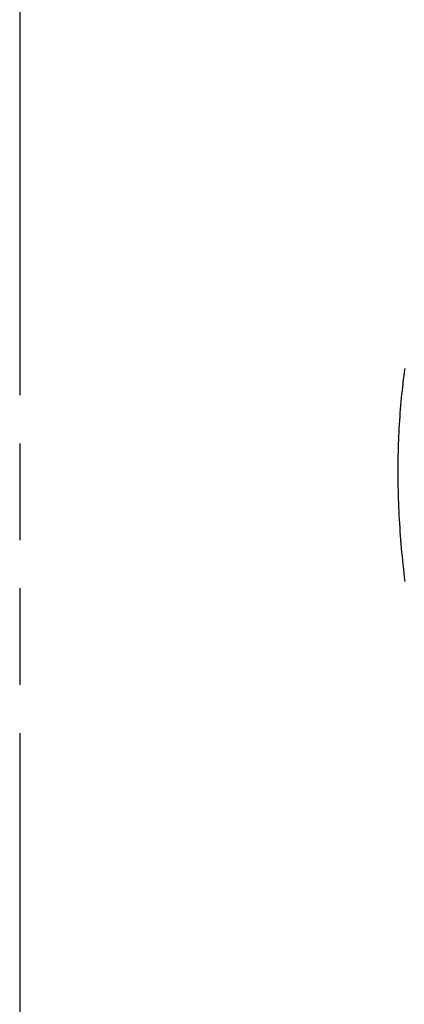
# Model space of a CAD drawing. Header units: millimetres. Extents: x 0 to 210, y 0 to 297.
# Tile 33 of 48: x 50 to 58, y 221 to 241. Entities that reach past the tile are written whole.
import ezdxf

# ---------------------------------------------------------------- set-up
doc = ezdxf.new("R2010")
doc.units = ezdxf.units.MM
doc.header["$LTSCALE"] = 19.36
doc.linetypes.add('PHANTOM', pattern=[0.8, 0.45, -0.05, 0.1, -0.05, 0.1, -0.05])
doc.layers.get('0').update_dxf_attribs({"linetype": 'CONTINUOUS'})
doc.layers.add('DEFAULT_3', color=7, linetype='PHANTOM')

msp = doc.modelspace()

# ---------------------------------------------------------------- linework, layer by layer
at = {"color": 7, "linetype": 'CONTINUOUS'}
for points in [[(57.6756, 233.7165), (57.6654, 233.6435), (57.6557, 233.5703), (57.6463, 233.4968), (57.6374, 233.423), (57.6288, 233.349), (57.6206, 233.2748), (57.6127, 233.2003), (57.6053, 233.1255), (57.5982, 233.0505), (57.5915, 232.9753), (57.5853, 232.8998), (57.5793, 232.8241), (57.5738, 232.7482), (57.5687, 232.672), (57.5639, 232.5956), (57.5595, 232.519), (57.5555, 232.4421), (57.5519, 232.3651), (57.5486, 232.2878), (57.5458, 232.2103), (57.5433, 232.1326), (57.5412, 232.0547), (57.5395, 231.9765), (57.5382, 231.8982), (57.5372, 231.8197), (57.5367, 231.741), (57.5365, 231.6629)], [(57.5365, 231.6629), (57.5367, 231.584), (57.5372, 231.5039), (57.5382, 231.4236), (57.5396, 231.3431), (57.5413, 231.2625), (57.5434, 231.1816), (57.5459, 231.1006), (57.5488, 231.0193), (57.5521, 230.9379), (57.5558, 230.8563), (57.5598, 230.7746), (57.5643, 230.6926), (57.5691, 230.6105), (57.5743, 230.5282), (57.5799, 230.4458), (57.5859, 230.3632), (57.5923, 230.2804), (57.599, 230.1975), (57.6062, 230.1144), (57.6137, 230.0311), (57.6216, 229.9478), (57.6298, 229.8642), (57.6385, 229.7805), (57.6475, 229.6967), (57.657, 229.6127), (57.6668, 229.5286), (57.6769, 229.4444)]]:
    msp.add_lwpolyline(points, dxfattribs=at)
at = {"layer": 'DEFAULT_3', "color": 7, "linetype": 'PHANTOM'}
msp.add_line((49.9529, 257.3809), (49.9529, 207.3809), dxfattribs=at)

doc.saveas('drawing.dxf')
